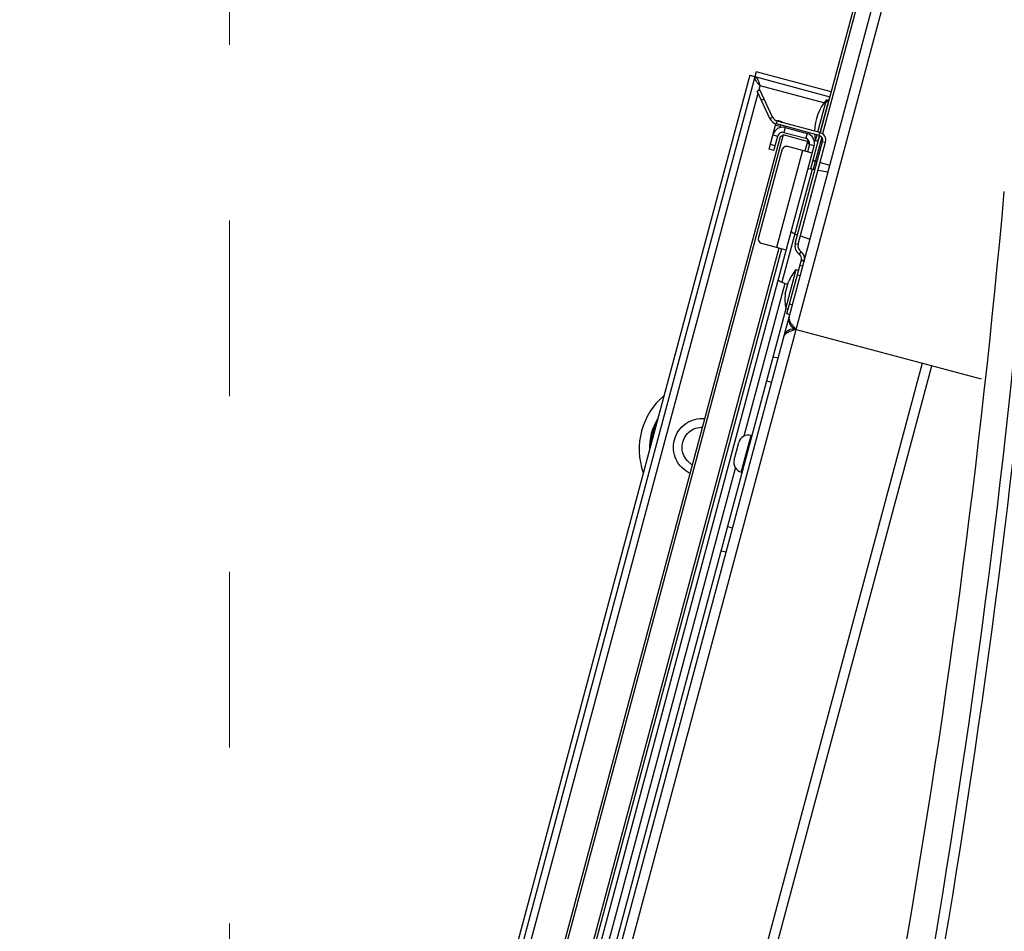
# Model space of a CAD drawing. Header units: millimetres. Extents: x -486876 to 553054, y -140324 to 834178.
# Tile 15 of 155: x -167281 to -167085, y 74819 to 75000. Entities that reach past the tile are written whole.
import ezdxf
from ezdxf.enums import TextEntityAlignment as Align

# ---------------------------------------------------------------- set-up
doc = ezdxf.new("R2010")
doc.units = ezdxf.units.MM
doc.linetypes.add('DASH2', pattern=[0.75, 0.5, -0.25])
doc.linetypes.add('XREF$0$0.5_0.5', pattern=[1, 0.5, -0.5])
doc.layers.add('_XREF', color=252, linetype='DASH2', lineweight=13)
for name, color, linetype in [('XREF$0$DRZWI', 8, 'Continuous'), ('XREF$0$MEBLE_ŁAZIENKOWE_I_KUCHENNE', 8, 'Continuous'), ('XREF$0$WYPEŁNIENIA', 8, 'Continuous')]:
    doc.layers.add(name, color=color, linetype=linetype)
doc.styles.add('XREF$0$APLUS', font='arial.ttf', dxfattribs={"width": 0.6})

# ---------------------------------------------------------------- blocks, each defined once
blk = doc.blocks.new('XREF')
at = {"layer": 'XREF$0$WYPEŁNIENIA'}
h = blk.add_hatch(dxfattribs=at)
h.set_pattern_fill('ANSI31', color=256, scale=3)
h.set_pattern_definition([(45, (-52999.89869501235, 13162.69405348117), (-6.735192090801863, 6.735192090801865), [])])
h.paths.add_polyline_path([(2833.433795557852, 10024.03616853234), (2806.555606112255, 10024.03616853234), (2806.555606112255, 10062.95404092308), (2756.555606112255, 10062.95404092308), (2756.555606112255, 10102.95404092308), (2726.651723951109, 10102.95404092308), (2725.8784229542, 10101.79483248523), (2725.8784229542, 10033.49172764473), (2680.313831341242, 10033.49172764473), (2680.313831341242, 10102.95404092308), (2641.555606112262, 10102.95404092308), (2641.555606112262, 10024.03616853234), (2546.555606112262, 10024.03616853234), (2546.555606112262, 9984.036168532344), (2833.433795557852, 9984.036168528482)])
h.paths.add_polyline_path([(3066.996169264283, 10024.03616853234), (2833.433795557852, 10024.03616853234), (2833.433795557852, 9984.036168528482), (3066.996169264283, 9984.036168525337), (3066.996169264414, 9994.036168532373)])
h.paths.add_polyline_path([(2456.555606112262, 10024.03616853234), (2376.555606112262, 10024.03616853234), (2376.555606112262, 10044.03616853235), (2361.555606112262, 10044.03616853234), (2361.555606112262, 10024.03616853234), (2161.555606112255, 10024.03616853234), (2161.555606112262, 10141.98686812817), (2121.555606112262, 10141.98686812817), (2121.555606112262, 9894.373940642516), (1846.555606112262, 9894.373940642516), (1846.555606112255, 9872.666802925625), (1876.555606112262, 9872.666802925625), (2121.555606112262, 9872.666802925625), (2121.555606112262, 9779.124947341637), (2161.555606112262, 9779.124947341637), (2161.555606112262, 9869.373940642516), (2161.555606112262, 9984.036168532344), (2456.555606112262, 9984.036168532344)])
h.paths.add_polyline_path([(2376.555606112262, 10304.91120831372), (2361.555606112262, 10304.91120831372), (2361.555606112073, 10144.03616853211), (2371.638122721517, 10144.03616853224), (2376.555606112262, 10144.03616853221)])
h.paths.add_polyline_path([(2444.575661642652, 10649.37394064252), (2192.94354898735, 10649.37394064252), (2192.94354898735, 10634.37394064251), (2379.575661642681, 10634.37394064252), (2379.575661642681, 10589.37394064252), (2444.575661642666, 10589.37394064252)])
h.paths.add_polyline_path([(2161.555606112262, 10634.37394064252), (2192.94354898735, 10634.37394064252), (2192.94354898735, 10649.37394064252), (2161.555606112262, 10649.37394064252), (2161.555606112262, 10704.67267602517), (2121.555606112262, 10704.67267602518), (2121.555606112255, 10581.69647244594), (2161.555606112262, 10581.69647244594)])
h.paths.add_polyline_path([(2647.019891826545, 10553.67720751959), (2666.091320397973, 10553.67720751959), (2666.091320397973, 10567.17720751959), (2647.019891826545, 10567.17720751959)], flags=16)
h.paths.add_polyline_path([(2530.525444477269, 10311.91120831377), (2530.525444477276, 10304.91120831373), (2666.555606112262, 10304.91120831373), (2666.555606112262, 10392.95404092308), (2646.555606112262, 10392.95404092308), (2646.555606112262, 10322.95404092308), (2530.525444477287, 10322.95404092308)])
edge = h.paths.add_edge_path()
edge.add_line((2430.525444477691, 10304.91120831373), (2430.525444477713, 10311.91120831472))
edge.add_line((2430.525444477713, 10311.91120831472), (2433.025444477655, 10311.91120831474))
edge.add_line((2433.025444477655, 10311.91120831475), (2430.525444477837, 10314.91120831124))
edge.add_arc((2428.7615503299, 10318.93262461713), 4.391253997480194, 293.6834626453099, 426.3165373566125)
edge.add_line((2430.525444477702, 10322.95404092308), (2161.555606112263, 10322.95404092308))
edge.add_line((2161.555606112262, 10322.95404092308), (2161.555606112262, 10418.77213226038))
edge.add_line((2161.555606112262, 10418.77213226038), (2121.555606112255, 10418.77213226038))
edge.add_line((2121.555606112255, 10418.77213226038), (2121.555606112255, 10304.91120831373))
edge.add_line((2121.555606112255, 10304.91120831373), (2430.525444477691, 10304.91120831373))
h.paths.add_polyline_path([(2666.555606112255, 10649.37394064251), (2641.647590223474, 10649.37394064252), (2641.647590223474, 10634.37394064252), (2646.555606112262, 10634.37394064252), (2646.555606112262, 10497.95404092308), (2666.555606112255, 10497.95404092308)])
at = {"layer": 'XREF$0$MEBLE_ŁAZIENKOWE_I_KUCHENNE'}
for p, q in [((2746.411149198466, 10331.27364626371), (2763.937394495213, 10396.68248417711)), ((2763.406135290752, 10396.82483465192), (2762.269919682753, 10392.58442027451)), ((2763.467372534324, 10396.86018999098), (2762.314812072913, 10392.5587757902)), ((2746.204038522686, 10331.27343935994), (2763.718327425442, 10396.63765540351)), ((2760.990142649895, 10393.7969674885), (2744.236487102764, 10331.27147377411)), ((2762.487327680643, 10393.39579796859), (2760.990142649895, 10393.7969674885)), ((2760.867668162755, 10393.72625681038), (2744.132931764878, 10331.27137032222)), ((2760.867668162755, 10393.72625681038), (2762.461445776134, 10393.29920538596)), ((2744.391820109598, 10331.27162895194), (2761.030636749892, 10393.36853803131)), ((2761.066026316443, 10393.43461695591), (2761.011647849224, 10393.4092598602)), ((2761.265218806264, 10392.86547518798), (2761.011647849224, 10393.4092598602)), ((2761.045817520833, 10393.42519343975), (2761.069921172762, 10393.51514949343)), ((2761.319597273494, 10392.89083228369), (2761.066026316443, 10393.43461695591)), ((2762.342512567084, 10393.17415965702), (2761.069921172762, 10393.51514949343)), ((2761.150549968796, 10393.2533553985), (2761.096171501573, 10393.2279983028)), ((2762.221623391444, 10392.59736122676), (2762.393547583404, 10393.23899104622)), ((2762.265800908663, 10392.58552389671), (2762.437725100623, 10393.22715371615)), ((2762.437725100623, 10393.22715371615), (2762.393547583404, 10393.23899104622)), ((2762.440740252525, 10393.22193131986), (2762.437725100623, 10393.22715371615)), ((2761.249177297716, 10392.25229080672), (2761.385057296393, 10392.75940186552)), ((2761.265218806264, 10392.86547518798), (2761.319597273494, 10392.89083228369)), ((2761.394716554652, 10392.75681367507), (2761.410245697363, 10392.81476922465)), ((2762.244731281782, 10392.52905291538), (2761.394716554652, 10392.75681367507)), ((2761.404468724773, 10392.8318463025), (2761.400586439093, 10392.8173574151)), ((2761.404468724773, 10392.8318463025), (2761.501061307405, 10392.80596439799)), ((2762.260260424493, 10392.58700846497), (2761.410245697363, 10392.81476922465)), ((2761.497179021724, 10392.79147551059), (2761.501061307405, 10392.80596439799)), ((2761.378586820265, 10392.73525371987), (2761.475179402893, 10392.70937181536)), ((2761.467185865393, 10392.67953952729), (2761.481649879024, 10392.73351996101)), ((2761.571771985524, 10392.68348991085), (2761.545890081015, 10392.58689732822)), ((2761.545890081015, 10392.58689732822), (2761.980556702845, 10392.47042875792)), ((2761.571771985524, 10392.68348991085), (2762.006438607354, 10392.56702134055)), ((2762.006438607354, 10392.56702134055), (2761.980556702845, 10392.47042875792)), ((2762.244731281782, 10392.52905291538), (2762.260260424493, 10392.58700846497)), ((2761.471711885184, 10392.50324569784), (2745.064929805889, 10331.2723013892)), ((2761.532949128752, 10392.5386010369), (2745.116707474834, 10331.27235311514)), ((2761.326823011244, 10392.54206855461), (2761.423415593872, 10392.5161866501)), ((2761.345769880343, 10392.22640890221), (2761.423415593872, 10392.5161866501)), ((2761.471711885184, 10392.50324569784), (2761.532949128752, 10392.5386010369)), ((2762.015912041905, 10392.40919151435), (2761.532949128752, 10392.5386010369)), ((2761.771921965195, 10390.37813419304), (2762.315441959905, 10392.40657842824)), ((2761.829877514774, 10390.36260505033), (2762.373397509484, 10392.39104928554)), ((2762.015912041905, 10392.40919151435), (2761.964148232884, 10392.21600634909)), ((2762.051267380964, 10392.34795427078), (2762.015912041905, 10392.40919151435)), ((2762.254390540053, 10392.52646472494), (2762.075817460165, 10391.86002091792)), ((2762.297233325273, 10392.49317101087), (2762.126042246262, 10391.8542772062)), ((2762.173932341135, 10392.41937580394), (2762.206094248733, 10392.53940567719)), ((2762.218109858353, 10392.40753847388), (2762.173932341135, 10392.41937580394)), ((2762.218109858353, 10392.40753847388), (2762.250271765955, 10392.52756834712)), ((2762.223332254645, 10392.41055362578), (2762.218109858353, 10392.40753847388)), ((2762.315441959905, 10392.40657842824), (2762.373397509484, 10392.39104928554)), ((2745.78981717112, 10331.2730255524), (2762.147859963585, 10392.32207236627)), ((2761.503599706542, 10392.23588233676), (2761.037725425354, 10390.49721584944)), ((2761.345769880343, 10392.22640890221), (2761.249177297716, 10392.25229080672)), ((2761.371651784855, 10392.32300148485), (2761.275059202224, 10392.34888338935)), ((2761.915851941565, 10392.22894730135), (2761.398213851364, 10390.29709564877)), ((2761.915851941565, 10392.22894730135), (2761.626074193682, 10392.30659301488)), ((2762.109037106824, 10392.17718349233), (2761.915851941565, 10392.22894730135)), ((2762.051267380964, 10392.34795427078), (2762.012444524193, 10392.20306539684)), ((2762.147859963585, 10392.32207236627), (2762.051267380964, 10392.34795427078)), ((2762.168571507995, 10392.01299857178), (2762.207208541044, 10392.00264580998)), ((2762.265164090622, 10391.98711666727), (2762.458349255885, 10391.93535285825)), ((2762.108810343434, 10391.85731565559), (2761.505258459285, 10389.60482935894)), ((2762.108810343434, 10391.85731565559), (2762.165585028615, 10391.84730474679)), ((2762.224899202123, 10391.83684605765), (2762.422613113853, 10391.80198376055)), ((2761.764077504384, 10390.57075518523), (2761.818251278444, 10390.55103754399)), ((2761.874848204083, 10390.53043794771), (2762.063504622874, 10390.46177262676)), ((2761.446510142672, 10390.28415469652), (2745.762076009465, 10331.7490496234)), ((2761.494806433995, 10390.27121374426), (2745.810372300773, 10331.73610867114)), ((2761.398213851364, 10390.29709564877), (2761.108436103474, 10390.3747413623)), ((2761.591399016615, 10390.24533183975), (2761.398213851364, 10390.29709564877)), ((2761.771921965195, 10390.37813419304), (2761.829877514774, 10390.36260505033)), ((2761.851908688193, 10390.16148826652), (2761.885868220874, 10390.21095290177)), ((2761.602760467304, 10388.97407422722), (2761.891902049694, 10390.05316530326)), ((2761.887461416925, 10390.03659263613), (2761.945416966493, 10390.02106349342)), ((2761.891902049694, 10390.05316530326), (2761.949857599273, 10390.03763616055)), ((2761.580346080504, 10389.0836077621), (2761.787401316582, 10389.85634842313)), ((2761.787401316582, 10389.85634842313), (2761.835697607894, 10389.84340747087)), ((2761.919535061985, 10389.9244709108), (2761.861579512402, 10389.9400000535)), ((2761.867771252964, 10389.73128574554), (2761.809815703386, 10389.74681488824)), ((2760.754526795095, 10386.5425266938), (2761.570391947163, 10389.58737689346)), ((2761.505258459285, 10389.60482935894), (2761.623955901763, 10389.56162702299)), ((2761.572705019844, 10389.37035612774), (2761.637409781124, 10389.61183758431)), ((2746.509912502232, 10332.80134692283), (2761.590005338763, 10389.08101957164)), ((2761.580346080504, 10389.0836077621), (2761.628642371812, 10389.07066680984)), ((2761.712479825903, 10389.15173024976), (2761.654524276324, 10389.16725939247)), ((2761.660716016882, 10388.95854508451), (2761.602760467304, 10388.97407422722)), ((2761.789196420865, 10388.66529981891), (2765.470446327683, 10387.67891187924)), ((2761.427778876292, 10388.08921184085), (2761.331186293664, 10388.11509374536)), ((2764.300603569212, 10387.99237030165), (2749.522036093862, 10332.83800562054)), ((2749.715221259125, 10332.78624181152), (2764.493788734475, 10387.94060649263)), ((2761.298369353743, 10387.6062489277), (2761.201776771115, 10387.63213083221)), ((2760.695878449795, 10385.82136665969), (2760.892580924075, 10386.55547028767)), ((2760.892580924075, 10386.55547028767), (2760.911899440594, 10386.55029390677)), ((2760.554457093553, 10386.06631563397), (2760.647631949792, 10386.41404893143)), ((2747.321818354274, 10336.4109763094), (2760.582791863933, 10385.90160320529)), ((2760.695878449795, 10385.82136665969), (2760.715196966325, 10385.81619027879)), ((2760.521912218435, 10384.70847144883), (2760.425319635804, 10384.73435335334)), ((2760.392502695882, 10384.22550853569), (2760.295910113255, 10384.2513904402))]:
    blk.add_line(p, q, dxfattribs=at)
at = {"layer": 'XREF$0$MEBLE_ŁAZIENKOWE_I_KUCHENNE', "linetype": 'XREF$0$0.5_0.5', "lineweight": 9, "ltscale": 7}
blk.add_lwpolyline([(2670.506635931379, 10424.33577105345), (2670.506635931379, 10324.33577105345), (2750.506635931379, 10324.33577105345), (2750.506635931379, 10424.33577105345)], close=True, dxfattribs=at)
at = {"layer": 'XREF$0$MEBLE_ŁAZIENKOWE_I_KUCHENNE'}
for centre, radius, start, end in [((2763.104776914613, 10392.60918723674), 0.9500000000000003, 138.4746479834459, 179.651313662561), ((2761.446480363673, 10392.94999884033), 0.2000000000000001, 204.9999999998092, 254.9999999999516), ((2761.446480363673, 10392.94999884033), 0.14, 205.0000000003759, 254.9999999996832), ((2761.520008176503, 10392.49030474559), 0.2000000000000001, 74.99999999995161, 164.9999999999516), ((2761.520008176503, 10392.49030474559), 0.1, 75.00000000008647, 165.0000000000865), ((2761.954674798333, 10392.37383617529), 0.2000000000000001, 344.9999999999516, 74.99999999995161), ((2762.218849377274, 10392.43246033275), 0.1600000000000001, 344.9999999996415, 75.0000000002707), ((2761.954674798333, 10392.37383617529), 0.1, 345.0000000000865, 75.00000000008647), ((2763.104776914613, 10392.60918723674), 0.9500000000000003, 183.4290538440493, 191.5253520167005), ((2762.218849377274, 10392.43246033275), 0.1, 345.0000000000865, 75.00000000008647), ((2761.600192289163, 10392.21000043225), 0.1, 75.00000000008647, 165.0000000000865), ((2762.074080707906, 10391.66035410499), 0.2000000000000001, 79.99999999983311, 105.136251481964), ((2582.043663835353, 10407.78847325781), 184.61766817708, 335.088513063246, 354.9114869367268), ((2761.832481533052, 10390.75869370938), 0.2000000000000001, 224.8637485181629, 250.0000000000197), ((2587.159905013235, 10406.4175805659), 179.90000000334, 335.0885130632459, 354.9114869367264), ((2587.159905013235, 10406.4175805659), 180.1000000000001, 335.0885130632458, 354.9114869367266), ((2761.134318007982, 10390.47133394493), 0.1, 165.0000000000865, 255.0000000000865), ((2761.965107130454, 10390.32637038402), 0.2000000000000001, 164.9999999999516, 235.5287793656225), ((2761.965107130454, 10390.32637038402), 0.14, 164.9999999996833, 235.5287793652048), ((2761.795309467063, 10390.07904720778), 0.1600000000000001, 344.9999999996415, 55.52877936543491), ((2761.795309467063, 10390.07904720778), 0.1, 345.0000000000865, 55.52877936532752), ((2762.499007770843, 10389.25156357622), 0.9338888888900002, 139.6392330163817, 157.3079374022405), ((2761.573662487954, 10389.79276788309), 0.2000000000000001, 224.8637485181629, 250.0000000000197), ((2762.499007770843, 10389.25156357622), 0.9338888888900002, 172.6920625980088, 190.3607669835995), ((2761.840960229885, 10388.85848498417), 0.2000000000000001, 164.9999999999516, 254.9999999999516), ((2761.737432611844, 10388.47211465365), 0.2000000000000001, 74.99999999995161, 164.9999999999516), ((2760.062918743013, 10386.27963228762), 1.4, 130.4593175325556, 199.5406814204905), ((2759.966326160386, 10386.30551419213), 1.1, 147.7510473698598, 182.2489526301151), ((2759.966326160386, 10386.30551419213), 1.075, 152.7253265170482, 177.2746734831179), ((2760.840817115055, 10386.36228512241), 0.2000000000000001, 74.99999999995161, 164.9999999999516), ((2760.747642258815, 10386.01455182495), 0.2000000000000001, 164.9999999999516, 254.9999999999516)]:
    blk.add_arc(centre, radius, start, end, dxfattribs=at)
for points, start_tangent, end_tangent in [([(2760.964253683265, 10393.70034854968), (2760.965423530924, 10393.6605984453), (2760.986995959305, 10393.61547600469), (2761.024209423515, 10393.5663372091), (2761.069921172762, 10393.51514949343)], (-0.2588190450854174, -0.9659258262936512), (0.6758872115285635, -0.7370050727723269)), ([(2760.964260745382, 10393.70037490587), (2760.997488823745, 10393.67949490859), (2761.025190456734, 10393.63798993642), (2761.048679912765, 10393.58076490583), (2761.069921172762, 10393.51514949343)], (0.9659258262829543, -0.2588190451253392), (0.2975619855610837, -0.9547025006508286)), ([(2762.439805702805, 10393.21849077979, 41.42321079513), (2762.433794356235, 10393.2171884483, 41.41833713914), (2762.430788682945, 10393.21653728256, 41.41590031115), (2762.429285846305, 10393.2162116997, 41.41468189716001), (2762.427783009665, 10393.21588611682, 41.41346348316), (2762.426280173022, 10393.21556053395, 41.41224506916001), (2762.424777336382, 10393.21523495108, 41.41102665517), (2762.424401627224, 10393.21515355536, 41.41072205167), (2762.424025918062, 10393.21507215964, 41.41041744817), (2762.423838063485, 10393.21503146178, 41.41026514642), (2762.423665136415, 10393.21497914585, 41.41010009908), (2762.423334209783, 10393.21486289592, 41.40975725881), (2762.422672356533, 10393.21463039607, 41.40907157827), (2762.422010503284, 10393.21439789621, 41.40838589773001), (2762.420686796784, 10393.21393289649, 41.40701453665), (2762.419363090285, 10393.21346789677, 41.40564317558), (2762.416715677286, 10393.21253789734, 41.40290045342), (2762.414068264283, 10393.21160789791, 41.40015773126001), (2762.412744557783, 10393.2111428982, 41.39878637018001), (2762.411420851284, 10393.21067789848, 41.39741500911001), (2762.410758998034, 10393.21044539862, 41.39672932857), (2762.410097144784, 10393.21021289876, 41.39604364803), (2762.409766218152, 10393.21009664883, 41.39570080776), (2762.409609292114, 10393.21003309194, 41.39552412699), (2762.409469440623, 10393.20995867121, 41.39533692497), (2762.409189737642, 10393.20980982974, 41.39496252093), (2762.408910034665, 10393.20966098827, 41.39458811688), (2762.407791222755, 10393.2090656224, 41.3930905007), (2762.406672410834, 10393.20847025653, 41.39159288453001), (2762.405553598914, 10393.20787489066, 41.39009526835), (2762.404434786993, 10393.2072795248, 41.38859765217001), (2762.402197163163, 10393.20608879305, 41.38560241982), (2762.401078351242, 10393.20549342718, 41.38410480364), (2762.399959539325, 10393.2048980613, 41.38260718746), (2762.399400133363, 10393.20460037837, 41.38185837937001), (2762.398840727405, 10393.20430269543, 41.38110957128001), (2762.398281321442, 10393.2040050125, 41.3803607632), (2762.398001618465, 10393.20385617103, 41.37998635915), (2762.397721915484, 10393.20370732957, 41.37961195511), (2762.397498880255, 10393.20352879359, 41.37921327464), (2762.397275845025, 10393.20335025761, 41.37881459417), (2762.396829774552, 10393.20299318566, 41.37801723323), (2762.396383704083, 10393.2026361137, 41.37721987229), (2762.395937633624, 10393.20227904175, 41.37642251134), (2762.395045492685, 10393.20156489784, 41.37482778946), (2762.394153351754, 10393.20085075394, 41.37323306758), (2762.392369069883, 10393.19942246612, 41.37004362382), (2762.391476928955, 10393.19870832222, 41.36844890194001), (2762.390584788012, 10393.19799417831, 41.36685418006), (2762.389692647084, 10393.19728003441, 41.36525945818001), (2762.388800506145, 10393.1965658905, 41.3636647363), (2762.388577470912, 10393.19638735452, 41.36326605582), (2762.388354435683, 10393.19620881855, 41.36286737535), (2762.388242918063, 10393.19611955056, 41.36266803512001), (2762.388151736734, 10393.19602154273, 41.36246318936), (2762.387989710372, 10393.19581678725, 41.36204799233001), (2762.387665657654, 10393.19540727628, 41.36121759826), (2762.387341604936, 10393.1949977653, 41.36038720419), (2762.386693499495, 10393.19417874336, 41.35872641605), (2762.386045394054, 10393.19335972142, 41.35706562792), (2762.384749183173, 10393.19172167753, 41.35374405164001), (2762.383452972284, 10393.19008363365, 41.35042247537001), (2762.382804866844, 10393.18926461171, 41.34876168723), (2762.382156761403, 10393.18844558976, 41.34710089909), (2762.381832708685, 10393.18803607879, 41.34627050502), (2762.381508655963, 10393.18762656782, 41.34544011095), (2762.381346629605, 10393.18742181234, 41.34502491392), (2762.381276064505, 10393.18731482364, 41.34481428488), (2762.381226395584, 10393.18719861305, 41.34459759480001), (2762.381127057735, 10393.18696619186, 41.34416421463), (2762.381027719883, 10393.18673377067, 41.34373083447), (2762.380630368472, 10393.18580408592, 41.34199731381), (2762.380233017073, 10393.18487440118, 41.34026379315), (2762.379835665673, 10393.18394471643, 41.33853027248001), (2762.379438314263, 10393.18301503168, 41.33679675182), (2762.378643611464, 10393.18115566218, 41.3333297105), (2762.377054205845, 10393.17743692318, 41.32639562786)], (-0.7660105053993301, -0.1659527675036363, -0.6210375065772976), (-0.1980012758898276, -0.4632644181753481, -0.8638180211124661)), ([(2762.128275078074, 10392.05579541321), (2762.128889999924, 10392.04338498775), (2762.136763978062, 10392.03089379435), (2762.150698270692, 10392.02022350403), (2762.168571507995, 10392.01299857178)], (-0.2588190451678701, -0.965925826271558), (0.9659258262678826, -0.2588190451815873)), ([(2761.647775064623, 10388.91024879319), (2761.645201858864, 10388.89501216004), (2761.645425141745, 10388.87902250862), (2761.648386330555, 10388.86229241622), (2761.653988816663, 10388.84484464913), (2761.662059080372, 10388.82679115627), (2761.672444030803, 10388.80810811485), (2761.684946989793, 10388.78883860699), (2761.699331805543, 10388.76904916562), (2761.715324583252, 10388.74882358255), (2761.732616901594, 10388.72826062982), (2761.750909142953, 10388.70742946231), (2761.769879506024, 10388.68641375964), (2761.789196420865, 10388.66529981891)], (-0.2588190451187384, -0.9659258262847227), (0.6758264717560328, -0.7370607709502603)), ([(2761.737092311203, 10388.64866923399), (2761.702326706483, 10388.63681267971), (2761.626711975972, 10388.60530977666)], (-0.9500005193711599, -0.3122483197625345), (-0.8933967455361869, -0.4492685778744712)), ([(2761.789196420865, 10388.66529981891), (2761.737092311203, 10388.64866923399)], (-0.9538132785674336, -0.3004001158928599), (-0.9500005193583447, -0.3122483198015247)), ([(2761.556900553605, 10388.55049482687), (2761.544247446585, 10388.52387846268)], (-0.5672285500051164, -0.8235604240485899), (-0.2588190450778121, -0.9659258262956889)), ([(2761.626711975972, 10388.60530977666), (2761.571893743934, 10388.56823446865), (2761.556900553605, 10388.55049482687)], (-0.8933967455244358, -0.4492685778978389), (-0.5672285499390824, -0.8235604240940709)), ([(2759.673966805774, 10385.79989492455), (2759.589260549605, 10385.84894142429), (2759.448493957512, 10385.98970136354), (2759.364360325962, 10386.17011386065), (2759.347007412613, 10386.36841850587), (2759.398528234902, 10386.56069683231), (2759.512708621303, 10386.72375723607), (2759.675776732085, 10386.83793222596), (2759.868064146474, 10386.88945061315), (2759.965945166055, 10386.8895729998)], (-0.9047719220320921, 0.4258964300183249), (0.9965036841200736, -0.08354883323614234)), ([(2759.719370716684, 10385.97019215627), (2759.674260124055, 10386.0001241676), (2759.571353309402, 10386.11746093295), (2759.521183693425, 10386.26524361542), (2759.531389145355, 10386.42097364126), (2759.600415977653, 10386.56094252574), (2759.717755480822, 10386.66384127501), (2759.865543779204, 10386.71400448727), (2759.919576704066, 10386.71737107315)], (-0.8686050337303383, 0.4955050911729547), (0.9999865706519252, -0.005182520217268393))]:
    blk.add_spline(points, degree=3, dxfattribs=dict(at, start_tangent=start_tangent, end_tangent=end_tangent))
at = {"style": 'XREF$0$APLUS'}
blk.add_attdef('165', text='', height=12.94117647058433, rotation=90, dxfattribs=at).set_placement((5850.278498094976, 4086.907779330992), align=Align.TOP_CENTER)
blk.add_attdef('70', text='', height=12.94117647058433, rotation=90, dxfattribs=at).set_placement((5846.743639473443, 4087.031364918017), align=Align.BOTTOM_CENTER)
at = {"layer": 'XREF$0$DRZWI', "style": 'XREF$0$APLUS'}
for tag, height, p in [('90', 10.58823529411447, (3968.05138817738, 17970.78243881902)), ('90', 10.58823529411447, (4273.691855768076, 17907.62937718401)), ('90', 10.58823529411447, (4647.106231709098, 17907.629377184)), ('90', 10.58823529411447, (4995.741231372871, 17907.629377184)), ('90', 10.58823529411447, (5345.009461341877, 17907.629377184)), ('90', 8.235294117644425, (3625.85855080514, 17450.53331486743)), ('90', 8.235294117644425, (4282.578876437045, 17436.63887438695)), ('90', 8.235294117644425, (4577.820190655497, 17436.63887438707)), ('90', 8.235294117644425, (5003.123057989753, 17436.63887438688)), ('90', 8.235294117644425, (5300.954962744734, 17436.63887438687)), ('90', 8.235294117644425, (5625.634958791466, 17350.9567237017)), ('110', 12.94117647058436, (3772.727889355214, 10725.01048389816)), ('100', 12.94117647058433, (3763.845640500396, 10003.37616849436)), ('90', 10.58823529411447, (3383.406724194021, 9921.969486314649)), ('83', 10.58823529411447, (4118.725536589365, 4184.033900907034))]:
    blk.add_attdef(tag, text='', height=height, dxfattribs=at).set_placement(p, align=Align.BOTTOM_CENTER)
for tag, height, p in [('200', 10.58823529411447, (3967.950272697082, 17967.89028176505)), ('200', 10.58823529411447, (4273.590740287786, 17904.73722013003)), ('200', 10.58823529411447, (4647.005116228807, 17904.73722013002)), ('200', 10.58823529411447, (4995.640115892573, 17904.73722013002)), ('200', 10.58823529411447, (5344.908345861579, 17904.73722013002)), ('200', 8.235294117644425, (3625.85855080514, 17448.283859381)), ('200', 8.235294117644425, (4282.578876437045, 17434.38941890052)), ('200', 8.235294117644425, (4577.820190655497, 17434.38941890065)), ('200', 8.235294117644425, (5003.123057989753, 17434.38941890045)), ('200', 8.235294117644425, (5300.954962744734, 17434.38941890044)), ('200', 8.235294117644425, (5625.634958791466, 17348.70726821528)), ('210', 12.94117647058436, (3772.604303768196, 10721.47562527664)), ('200', 12.94117647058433, (3763.845640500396, 9999.841309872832)), ('200', 10.58823529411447, (3383.305608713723, 9919.07732926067)), ('178', 10.58823529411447, (4118.624421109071, 4181.141743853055))]:
    blk.add_attdef(tag, text='', height=height, dxfattribs=at).set_placement(p, align=Align.TOP_CENTER)
for tag, height, p in [('100', 10.58823529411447, (5719.754631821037, 17787.41205813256)), ('96', 10.58823529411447, (4202.026315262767, 17787.41205813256)), ('100', 12.94117647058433, (4599.328909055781, 17776.95827401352)), ('100', 12.94117647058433, (4947.963908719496, 17776.95827401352)), ('100', 12.94117647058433, (5297.446742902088, 17776.95827401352)), ('100', 12.94117647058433, (4040.533596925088, 17776.31627884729)), ('100', 12.94117647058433, (3575.627035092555, 17557.16233375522)), ('100', 12.94117647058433, (3932.340618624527, 17557.16233375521)), ('100', 12.94117647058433, (4215.591665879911, 17557.16233375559)), ('100', 12.94117647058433, (4630.165739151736, 17557.16233375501)), ('100', 12.94117647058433, (4954.891542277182, 17557.16233375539)), ('100', 12.94117647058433, (5353.300511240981, 17557.16233375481)), ('100', 12.94117647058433, (5612.360990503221, 17557.16233375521)), ('90', 11.76470588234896, (4712.886103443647, 10187.26120117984)), ('90', 11.76470588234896, (4933.752316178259, 10129.0650927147)), ('90', 11.76470588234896, (5359.811139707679, 10117.21067529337)), ('120', 13.5294117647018, (3472.055606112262, 9987.904054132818)), ('90', 11.76470588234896, (4206.167592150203, 4035.840472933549))]:
    blk.add_attdef(tag, text='', height=height, rotation=90, dxfattribs=at).set_placement(p, align=Align.BOTTOM_CENTER)
for tag, height, p in [('205', 10.58823529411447, (4204.918472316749, 17787.31094265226)), ('210', 10.58823529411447, (5722.646788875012, 17787.31094265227)), ('210', 12.94117647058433, (4602.863767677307, 17776.83468842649)), ('210', 12.94117647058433, (4951.498767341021, 17776.83468842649)), ('210', 12.94117647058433, (5300.981601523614, 17776.8346884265)), ('210', 12.94117647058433, (4044.068455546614, 17776.19269326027)), ('210', 12.94117647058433, (3579.161893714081, 17557.03874816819)), ('210', 12.94117647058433, (3935.875477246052, 17557.03874816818)), ('210', 12.94117647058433, (4219.126524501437, 17557.03874816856)), ('210', 12.94117647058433, (4633.700597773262, 17557.03874816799)), ('210', 12.94117647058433, (4958.426400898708, 17557.03874816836)), ('210', 12.94117647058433, (5356.835369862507, 17557.03874816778)), ('210', 12.94117647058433, (5615.895849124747, 17557.03874816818)), ('200', 11.76470588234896, (4716.099611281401, 10187.14885064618)), ('200', 11.76470588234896, (4936.965824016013, 10128.95274218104)), ('200', 11.76470588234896, (5363.024647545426, 10117.09832475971)), ('210', 13.5294117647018, (3475.751140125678, 9987.904054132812)), ('170', 11.76470588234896, (4209.381099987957, 4035.728122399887))]:
    blk.add_attdef(tag, text='', height=height, rotation=90, dxfattribs=at).set_placement(p, align=Align.TOP_CENTER)

msp = doc.modelspace()

# ---------------------------------------------------------------- block references
at = {"layer": '_XREF', "xscale": 10, "yscale": 10, "zscale": 10}
msp.add_blockref('XREF', (-194744.7506959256, -28948.2006621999), dxfattribs=at)

doc.saveas('drawing.dxf')
